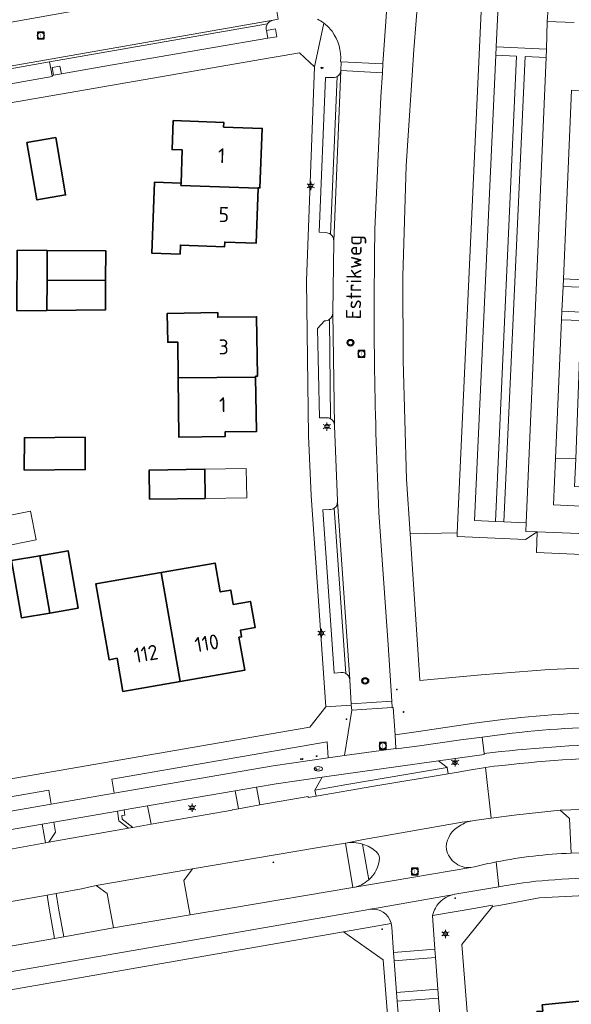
# Model space of a CAD drawing. Header units: metres. Extents: x 140853 to 145288, y 474558 to 480269.
# Tile 245 of 256: x 143539 to 143605, y 478738 to 478857. Entities that reach past the tile are written whole.
import ezdxf
from ezdxf.enums import TextEntityAlignment as Align

# ---------------------------------------------------------------- set-up
doc = ezdxf.new("R2010")
doc.units = ezdxf.units.M
doc.header["$MEASUREMENT"] = 0
for name, color, linetype, lineweight in [('B-WE-GR-BEPLANTING_CULTUUR_BODEMBEDEKKER-G', 90, 'Continuous', 18), ('B-WE-GR-BEPLANTING_CULTUUR_BOSPLANTSOEN-G', 90, 'GR-PLANTSOEN', 18), ('B-WE-GR-BEPLANTING_CULTUUR_HEESTERS-G', 90, 'Continuous', 18), ('B-WE-GR-BEPLANTING_CULTUUR_VASTE PLANTENVAK-G', 90, 'Continuous', 18), ('B-WE-GR-GRAS_KRUIDENRIJK-G', 80, 'Continuous', 18), ('B-WE-GR-GROENVOORZIENING-G', 80, 'Continuous', 18), ('B-WE-IE-TERREINAFSCHEIDING_KUNSTMATIG_HEKWERK-G', 20, 'IE-TERREINAFSCHEIDING-KUNSTMATIG', 18), ('B-WE-KL-ET_LS_OV_LICHTMAST-S', 190, 'Continuous', 18), ('B-WE-KL-WATER_BRANDLEIDING_PUT-S', 150, 'Continuous', 18), ('B-WE-KL-WATER_PUT-S', 170, 'Continuous', 18), ('B-WE-OG-BEBOUWING-G', 7, 'Continuous', 35), ('B-WE-OG-BEBOUWING_BIJGEBOUW-G', 7, 'Continuous', 18), ('B-WE-OG-BEBOUWING_HUISNUMMER-T18', 10, 'Continuous', 18), ('B-WE-OG-BEBOUWING_LUIFEL-G', 7, 'Continuous', 18), ('B-WE-OG-BEBOUWING_STRAATNAAM-T18', 10, 'Continuous', 18), ('B-WE-OG-TERREIN_ERF-G', 7, 'Continuous', 18), ('B-WE-RI-DRAINAGE_PUT-S', 90, 'Continuous', 18), ('B-WE-RI-GWA_RIOOLPUT-S', 30, 'Continuous', 18), ('B-WE-VH-GOOT-G', 170, 'Continuous', 18), ('B-WE-VH-VERHARDING_ASFALT-G', 252, 'Continuous', 18), ('B-WE-VH-VERHARDING_BEDRIJFSVLOERPLAAT-G', 252, 'Continuous', 18), ('B-WE-VH-VERHARDING_BETONSTRAATSTEEN-G', 252, 'Continuous', 18), ('B-WE-VH-VERHARDING_GESLOTEN-G', 7, 'Continuous', 18), ('B-WE-VH-VERHARDING_GRASBETONSTEEN-G', 70, 'Continuous', 18), ('B-WE-VH-VERHARDING_TEGEL-G', 252, 'Continuous', 18), ('X-XX-XX-ALGEMEEN-S', 7, 'Continuous', 18)]:
    doc.layers.add(name, color=color, linetype=linetype, lineweight=lineweight)
doc.styles.add('NLCS-ISO', font='txt')
doc.linetypes.add('GR-PLANTSOEN', pattern='A,0,[179,NLCS.shx,S=2,R=0,X=0,Y=0],-4', length=4)
doc.linetypes.add('IE-TERREINAFSCHEIDING-KUNSTMATIG', pattern='A,4,[82,NLCS.shx,S=0.75,R=90,X=0,Y=0],4,-2', length=10)

# ---------------------------------------------------------------- blocks, each defined once
blk = doc.blocks.new('SIE-WEG_AFVALBAK_TYPE_01')
for radius in [0.25, 0.156]:
    blk.add_circle((0, 0), radius)
blk = doc.blocks.new('B-SIE-WEG_LICHTMAST-SO')
at = {"ltscale": 0.1}
for p, q in [((-1.1, 0.63), (-2.19, 1.27)), ((0, 1.27), (0, 2.53)), ((1.1, 0.63), (2.19, 1.27)), ((-1.1, -0.63), (-2.19, -1.27)), ((0, -1.27), (0, -2.53)), ((1.1, -0.63), (2.19, -1.27))]:
    blk.add_line(p, q, dxfattribs=at)
at = {"flags": 128}
for points in [[(-1.16, 0.5), (1.16, 0.5)], [(-1.16, -0.5), (1.16, -0.5)]]:
    blk.add_lwpolyline(points, dxfattribs=at)
at = {"ltscale": 0.1}
blk.add_circle((0, 0), 1.27, dxfattribs=at)
at = {"style": 'NLCS-ISO'}
blk.add_attdef('TYPE', text='', height=1.8, dxfattribs=at).set_placement((0, 2.53), align=Align.BOTTOM_CENTER)
blk = doc.blocks.new('SRI-DRAIN_PUT-SO')
at = {"lineweight": -3}
for radius in [2, 1.5]:
    blk.add_circle((0, 0), radius, dxfattribs=at)
blk = doc.blocks.new('SRI-PUT_INSPECTIE-SO')
at = {"lineweight": -3, "flags": 128}
blk.add_lwpolyline([(-2, -2), (2, -2), (2, 2), (-2, 2)], close=True, dxfattribs=at)
at = {"lineweight": -3, "ltscale": 1.5}
blk.add_circle((0, 0), 2, dxfattribs=at)
at = {"ltscale": 0.1, "style": 'NLCS-ISO'}
blk.add_text('I', height=2.5, dxfattribs=at).set_placement((0, -0.01), align=Align.MIDDLE_CENTER)
blk = doc.blocks.new('SIE-WEG_STRAATPOT_BRANDKRAAN-SO')
blk.add_ellipse((0, 0), major_axis=(-0.729, 0), ratio=0.685994)
at = {"style": 'NLCS-ISO'}
blk.add_text('BR', height=0.4, dxfattribs=at).set_placement((-0.3, -0.15))
blk = doc.blocks.new('SKL-WATERLEIDINGPUT-SO')
at = {"color": 0, "linetype": 'ByBlock', "lineweight": 18}
blk.add_ellipse((0, 0), major_axis=(2.5, 0), ratio=0.54, dxfattribs=at)
at = {"color": 0, "linetype": 'ByBlock', "lineweight": 18, "style": 'NLCS-ISO'}
blk.add_text('wl', height=1.8, dxfattribs=at).set_placement((0, 0), align=Align.MIDDLE_CENTER)

msp = doc.modelspace()

# ---------------------------------------------------------------- linework, layer by layer
at = {"layer": 'B-WE-GR-BEPLANTING_CULTUUR_BODEMBEDEKKER-G', "ltscale": 0.2, "flags": 128}
for points in [[(143575.622, 478768.064), (143575.508, 478769.998), (143549.656, 478765.507), (143549.93, 478763.824), (143569.015, 478767.12), (143575.622, 478768.064)], [(143542.348, 478762.491), (143542.06, 478764.172), (143521.272, 478760.558), (143521.566, 478758.906), (143542.348, 478762.491)]]:
    msp.add_lwpolyline(points, close=True, dxfattribs=at)
at = {"layer": 'B-WE-GR-BEPLANTING_CULTUUR_BOSPLANTSOEN-G', "ltscale": 0.2, "flags": 128}
for points in [[(143591.131, 478795.119), (143596.68, 478916.237), (143598.682, 478916.336), (143601.759, 478916.487), (143601.828, 478917.027), (143587.446, 478916.361), (143588.222, 478892.476), (143587.745, 478881.024), (143587.322, 478870.861), (143585.929, 478853.17), (143584.982, 478839.241), (143584.595, 478825.958), (143584.63, 478815.845), (143585.024, 478801.554), (143585.459, 478794.989), (143591.131, 478795.119)], [(143591.131, 478795.119), (143585.459, 478794.989), (143586.583, 478778.039), (143586.629, 478777.347), (143594.01, 478778.024), (143602.153, 478778.679), (143612.838, 478779.125), (143625.586, 478778.613), (143637.864, 478776.744), (143646.952, 478774.883), (143665.358, 478771.231), (143665.39, 478771.367), (143667.391, 478770.849), (143667.407, 478770.949), (143668.243, 478773.675), (143667.203, 478775.224), (143666.544, 478775.383), (143666.706, 478776.397), (143660.137, 478777.671), (143659.924, 478776.572), (143646.667, 478779.141), (143647.814, 478785.01), (143656.205, 478783.369), (143656.704, 478785.921), (143658.444, 478785.601), (143658.544, 478786.249), (143626.272, 478791.643), (143600.632, 478792.762), (143600.724, 478795.216), (143599.307, 478794.301), (143591.111, 478794.675), (143591.131, 478795.119)]]:
    msp.add_lwpolyline(points, close=True, dxfattribs=at)
at = {"layer": 'B-WE-GR-BEPLANTING_CULTUUR_HEESTERS-G', "ltscale": 0.2, "flags": 128}
msp.add_lwpolyline([(143612.838, 478779.125), (143602.153, 478778.679), (143594.01, 478778.024), (143586.629, 478777.347), (143586.583, 478778.039), (143585.459, 478794.989), (143585.024, 478801.554), (143584.63, 478815.845), (143584.595, 478825.958), (143584.982, 478839.241), (143585.929, 478853.17), (143587.322, 478870.861), (143587.745, 478881.024), (143588.222, 478892.476), (143587.446, 478916.361), (143601.828, 478917.027), (143601.586, 478922.733), (143659.155, 478925.431)], dxfattribs=at)
msp.add_lwpolyline([(143583.325, 478867.356), (143582.197, 478851.482), (143582.144, 478850.406), (143581.956, 478847.541), (143581.244, 478831.591), (143581.244, 478831.591, 0.0167733), (143581.725, 478797.548), (143581.725, 478797.548), (143582.818, 478781.643), (143583.255, 478774.86), (143583.312, 478774.116), (143583.417, 478774.119), (143583.675, 478770.833), (143586.46, 478771.224), (143593.157, 478772.215), (143593.157, 478772.215, -0.0582345), (143623.105, 478773.035)], format="xyb", dxfattribs=at)
msp.add_lwpolyline([(143602.928, 478804.098), (143602.683, 478798.469), (143606.044, 478798.321), (143606.171, 478800.64), (143605.223, 478800.676), (143605.35, 478804.012), (143602.928, 478804.098)], close=True, dxfattribs=at)
at = {"layer": 'B-WE-GR-BEPLANTING_CULTUUR_VASTE PLANTENVAK-G', "ltscale": 0.2, "flags": 128}
for points in [[(143596.738, 478796.42), (143599.396, 478796.299), (143601.791, 478852.275), (143599.297, 478852.389), (143596.738, 478796.42)], [(143603.866, 478825.664), (143606.338, 478825.536), (143607.306, 478848.15), (143604.852, 478848.339), (143603.866, 478825.664)], [(143603.651, 478820.733), (143602.928, 478804.098), (143605.35, 478804.012), (143605.985, 478820.624), (143603.651, 478820.733)], [(143658.544, 478786.249), (143658.941, 478788.812), (143626.836, 478794.197), (143600.724, 478795.216), (143600.632, 478792.762), (143626.272, 478791.643), (143658.544, 478786.249)]]:
    msp.add_lwpolyline(points, close=True, dxfattribs=at)
at = {"layer": 'B-WE-GR-GRAS_KRUIDENRIJK-G', "ltscale": 0.2, "flags": 128}
for points in [[(143595.76, 478852.55), (143593.2, 478796.582), (143595.698, 478796.468), (143598.257, 478852.436), (143595.76, 478852.55)], [(143577.699, 478757.809), (143574.482, 478757.287), (143559.345, 478754.724), (143558.279, 478753.306), (143558.888, 478750), (143559.039, 478749.178), (143563.912, 478750), (143578.598, 478752.477), (143577.699, 478757.809)], [(143543.257, 478750), (143543.873, 478746.539), (143549.829, 478747.632), (143549.404, 478750), (143549.086, 478751.77), (143547.76, 478752.703), (143546.02, 478752.317), (143542.946, 478751.748), (143543.257, 478750)], [(143542.136, 478750), (143541.868, 478751.539), (143533.019, 478750), (143528.891, 478749.282), (143527.96, 478748.034), (143528.691, 478743.894), (143542.771, 478746.355), (143542.136, 478750)]]:
    msp.add_lwpolyline(points, close=True, dxfattribs=at)
for points in [[(143638.993, 478765.585), (143653.103, 478762.697), (143664.08, 478760.525), (143665.587, 478762.085), (143648.753, 478765.332), (143637.231, 478767.477), (143637.231, 478767.477, 0.0236315), (143610.655, 478769.747), (143610.655, 478769.747, 0.0244115), (143594.353, 478768.575), (143594.353, 478768.575), (143594.366, 478768.484), (143588.854, 478767.688), (143589.909, 478766.893), (143590.03, 478766.15), (143591.011, 478766.285), (143592.567, 478766.565), (143594.536, 478766.921), (143594.536, 478766.921, -0.0224205), (143610.994, 478768.172), (143610.994, 478768.172, -0.0427528), (143638.993, 478765.585)], [(143592.767, 478754.895), (143593.182, 478754.966), (143593.182, 478754.966, -0.0123183), (143595.794, 478755.552), (143595.794, 478755.552, -0.0407148), (143604.785, 478756.594), (143604.785, 478756.594), (143604.624, 478760.778), (143603.483, 478761.767), (143598.298, 478761.197), (143595.213, 478760.799), (143593.153, 478760.533), (143592.964, 478760.505), (143592.964, 478760.505, 0.1046222), (143591.434, 478759.895), (143591.434, 478759.895, 0.250321), (143589.782, 478757.377), (143589.782, 478757.377, 0.4154024), (143592.767, 478754.895)], [(143581.386, 478756.783, 0.104778), (143579.764, 478757.681), (143579.764, 478757.681), (143580.489, 478753.388), (143580.489, 478753.388, 0.1968706), (143581.776, 478756.003), (143581.776, 478756.003, 0.2030771), (143581.386, 478756.783)]]:
    msp.add_lwpolyline(points, format="xyb", close=True, dxfattribs=at)
at = {"layer": 'B-WE-GR-GROENVOORZIENING-G', "ltscale": 0.2, "flags": 128}
for points in [[(143568.386, 478854.595), (143569.477, 478854.756), (143569.281, 478855.705), (143568.223, 478855.506), (143568.386, 478854.595)], [(143601.791, 478852.275), (143601.834, 478853.274), (143595.805, 478853.549), (143595.76, 478852.55), (143598.257, 478852.436), (143595.698, 478796.468), (143596.738, 478796.42), (143599.297, 478852.389), (143601.791, 478852.275)], [(143542.656, 478850.118), (143543.589, 478850.277), (143543.42, 478851.224), (143542.491, 478851.057), (143542.656, 478850.118)], [(143607.306, 478848.15), (143606.338, 478825.536), (143603.866, 478825.664), (143603.826, 478824.744), (143609.82, 478824.484), (143609.858, 478825.355), (143607.356, 478825.484), (143608.177, 478842.454), (143608.407, 478847.211), (143613.486, 478844.997), (143627.509, 478838.884), (143626.638, 478836.742), (143627.829, 478836.272), (143629.982, 478841.872), (143628.897, 478842.301), (143627.985, 478840.057), (143607.793, 478848.591), (143607.333, 478848.786), (143607.306, 478848.15)], [(143606.171, 478800.64), (143625.293, 478799.909), (143624.877, 478797.493), (143625.915, 478797.447), (143626.921, 478803.408), (143625.904, 478803.453), (143625.473, 478800.951), (143608.791, 478801.62), (143606.249, 478801.722), (143606.503, 478806.974), (143607.161, 478820.569), (143609.645, 478820.453), (143609.69, 478821.487), (143607.558, 478821.565), (143603.696, 478821.747), (143603.651, 478820.733), (143605.985, 478820.624), (143605.35, 478804.012), (143605.223, 478800.676), (143606.171, 478800.64)], [(143564.844, 478761.948), (143567.415, 478762.396), (143567.018, 478764.528), (143564.438, 478764.084), (143564.844, 478761.948)], [(143552.147, 478759.706), (143554.362, 478760.091), (143553.945, 478762.281), (143551.108, 478761.794), (143551.203, 478761.168), (143550.834, 478761.137), (143550.881, 478760.671), (143552.147, 478759.706)], [(143541.684, 478757.84), (143541.269, 478760.07), (143536.419, 478759.238), (143536.839, 478756.974), (143541.684, 478757.84)]]:
    msp.add_lwpolyline(points, close=True, dxfattribs=at)
at = {"layer": 'B-WE-IE-TERREINAFSCHEIDING_KUNSTMATIG_HEKWERK-G', "ltscale": 0.2, "flags": 128}
for points in [[(143587.745, 478881.024), (143587.322, 478870.861), (143585.929, 478853.17), (143584.982, 478839.241), (143584.595, 478825.958), (143584.63, 478815.845), (143585.024, 478801.554), (143585.459, 478794.989)], [(143585.459, 478794.989), (143586.583, 478778.039)], [(143586.629, 478777.347), (143594.01, 478778.024), (143602.153, 478778.679), (143612.838, 478779.125), (143625.586, 478778.613), (143637.864, 478776.744), (143646.952, 478774.883), (143665.358, 478771.231), (143665.39, 478771.367), (143667.391, 478770.849)], [(143586.583, 478778.039), (143586.629, 478777.347)]]:
    msp.add_lwpolyline(points, dxfattribs=at)
at = {"layer": 'B-WE-OG-BEBOUWING-G', "ltscale": 0.2, "flags": 128}
for points in [[(143567.222, 478836.542), (143567.224, 478836.59), (143567.434, 478836.582), (143567.699, 478843.728), (143563.063, 478843.9), (143563.083, 478844.449), (143557.017, 478844.674), (143556.888, 478841.197), (143558.107, 478841.151), (143557.955, 478837.14), (143557.945, 478836.886), (143567.222, 478836.542)], [(143542.901, 478842.64), (143539.443, 478842.039), (143540.642, 478835.142), (143544.1, 478835.744), (143542.901, 478842.64)], [(143567.222, 478836.542), (143557.945, 478836.886), (143557.955, 478837.14), (143554.767, 478837.261), (143554.444, 478828.747), (143557.841, 478828.618), (143557.883, 478829.713), (143563.189, 478829.516), (143563.21, 478830.066), (143566.977, 478829.926), (143567.222, 478836.542)], [(143541.831, 478821.844), (143541.864, 478825.507), (143541.895, 478829.052), (143538.284, 478829.077), (143538.255, 478821.809), (143541.831, 478821.844)], [(143541.895, 478829.052), (143541.864, 478825.507), (143548.904, 478825.458), (143548.929, 478829.004), (143541.895, 478829.052)], [(143541.864, 478825.507), (143541.831, 478821.844), (143548.88, 478821.913), (143548.904, 478825.458), (143541.864, 478825.507)], [(143566.913, 478813.838), (143566.912, 478813.942), (143567.122, 478813.945), (143567.022, 478821.1), (143562.372, 478821.035), (143562.364, 478821.585), (143556.305, 478821.5), (143556.353, 478818.031), (143557.563, 478818.047), (143557.616, 478813.738), (143566.913, 478813.838)], [(143566.913, 478813.838), (143557.616, 478813.738), (143557.703, 478806.612), (143563.243, 478806.69), (143563.235, 478807.24), (143567.004, 478807.292), (143566.913, 478813.838)], [(143546.423, 478806.605), (143539.144, 478806.54), (143539.124, 478802.653), (143546.458, 478802.718), (143546.423, 478806.605)], [(143560.795, 478802.76), (143554.136, 478802.666), (143554.184, 478799.167), (143560.844, 478799.259), (143560.795, 478802.76)], [(143540.987, 478792.367), (143542.197, 478785.473), (143545.596, 478786.063), (143544.386, 478792.957), (143540.987, 478792.367)], [(143542.197, 478785.473), (143540.987, 478792.367), (143537.588, 478791.777), (143538.798, 478784.882), (143542.197, 478785.473)], [(143557.869, 478777.242), (143565.602, 478778.584), (143564.91, 478782.569), (143565.225, 478782.624), (143565.088, 478783.412), (143566.842, 478783.717), (143566.295, 478786.87), (143564.226, 478786.51), (143563.926, 478788.235), (143562.655, 478788.014), (143562.048, 478791.483), (143555.586, 478790.351), (143557.869, 478777.242)], [(143557.869, 478777.242), (143555.586, 478790.351), (143547.716, 478788.973), (143549.311, 478779.862), (143550.277, 478780.029), (143550.975, 478776.045), (143557.869, 478777.242)], [(143601.319, 478738.38), (143601.395, 478737.623), (143600.698, 478737.554), (143601.009, 478734.43), (143601.705, 478734.499), (143602.068, 478730.897), (143608.257, 478731.513), (143608.405, 478730.03), (143612.295, 478730.417), (143611.404, 478739.383), (143601.319, 478738.38)]]:
    msp.add_lwpolyline(points, close=True, dxfattribs=at)
at = {"layer": 'B-WE-OG-BEBOUWING_BIJGEBOUW-G', "ltscale": 0.2, "flags": 128}
msp.add_lwpolyline([(143539.886, 478797.712), (143535.474, 478796.854), (143536.173, 478793.404), (143540.558, 478794.256), (143539.886, 478797.712)], close=True, dxfattribs=at)
at = {"layer": 'B-WE-OG-BEBOUWING_LUIFEL-G', "ltscale": 0.2, "flags": 128}
msp.add_lwpolyline([(143560.795, 478802.76), (143560.844, 478799.259), (143565.843, 478799.328), (143565.795, 478802.829), (143560.795, 478802.76)], close=True, dxfattribs=at)
at = {"layer": 'B-WE-OG-TERREIN_ERF-G', "ltscale": 0.2, "flags": 128}
for points in [[(143436.605, 478750), (143439.146, 478748.431), (143448.04, 478750), (143485.654, 478756.637), (143500, 478759.04), (143572.013, 478771.521), (143573.421, 478771.765), (143575.329, 478774.195), (143573.566, 478799.588), (143573.251, 478806.772), (143573.004, 478825.404), (143574.002, 478851.153), (143572.176, 478852.808), (143570.093, 478852.474), (143568.656, 478852.225), (143500, 478840.327), (143416.064, 478825.756), (143414.669, 478823.529), (143420.877, 478802.718), (143424.92, 478789.168), (143432.264, 478764.551), (143433.624, 478759.993), (143436.433, 478750.577), (143436.605, 478750)], [(143557.955, 478837.14), (143558.107, 478841.151), (143556.888, 478841.197), (143557.017, 478844.674), (143563.083, 478844.449), (143563.063, 478843.9), (143567.699, 478843.728), (143567.434, 478836.582), (143567.224, 478836.59), (143567.222, 478836.542), (143566.977, 478829.926), (143563.21, 478830.066), (143563.189, 478829.516), (143557.883, 478829.713), (143557.841, 478828.618), (143554.444, 478828.747), (143554.767, 478837.261), (143557.955, 478837.14)], [(143542.901, 478842.64), (143544.1, 478835.744), (143540.642, 478835.142), (143539.443, 478842.039), (143542.901, 478842.64)], [(143541.895, 478829.052), (143548.929, 478829.004), (143548.904, 478825.458), (143548.88, 478821.913), (143541.831, 478821.844), (143538.255, 478821.809), (143538.284, 478829.077), (143541.895, 478829.052)], [(143557.616, 478813.738), (143557.563, 478818.047), (143556.353, 478818.031), (143556.305, 478821.5), (143562.364, 478821.585), (143562.372, 478821.035), (143567.022, 478821.1), (143567.122, 478813.945), (143566.912, 478813.942), (143566.913, 478813.838), (143567.004, 478807.292), (143563.235, 478807.24), (143563.243, 478806.69), (143557.703, 478806.612), (143557.616, 478813.738)], [(143546.423, 478806.605), (143546.458, 478802.718), (143539.124, 478802.653), (143539.144, 478806.54), (143546.423, 478806.605)], [(143560.844, 478799.259), (143554.184, 478799.167), (143554.136, 478802.666), (143560.795, 478802.76), (143560.844, 478799.259)], [(143540.987, 478792.367), (143544.386, 478792.957), (143545.596, 478786.063), (143542.197, 478785.473), (143538.798, 478784.882), (143537.588, 478791.777), (143540.987, 478792.367)], [(143555.586, 478790.351), (143562.048, 478791.483), (143562.655, 478788.014), (143563.926, 478788.235), (143564.226, 478786.51), (143566.295, 478786.87), (143566.842, 478783.717), (143565.088, 478783.412), (143565.225, 478782.624), (143564.91, 478782.569), (143565.602, 478778.584), (143557.869, 478777.242), (143550.975, 478776.045), (143550.277, 478780.029), (143549.311, 478779.862), (143547.716, 478788.973), (143555.586, 478790.351)], [(143582.488, 478655.669), (143583.221, 478674.652), (143583.779, 478687.875), (143583.98, 478695.876), (143584.094, 478708.054), (143583.818, 478714.29), (143583.444, 478728.506), (143582.246, 478743.762), (143577.478, 478747.14), (143500, 478733.649), (143448.33, 478724.644), (143445.634, 478720.172), (143450.632, 478705.895), (143456.835, 478688.69), (143466.116, 478663.216), (143473.76, 478642.309), (143478.877, 478639.152), (143500, 478641.693), (143540.99, 478646.623), (143540.974, 478646.752), (143558.459, 478648.919), (143578.55, 478651.336), (143582.488, 478655.669)], [(143601.319, 478738.38), (143611.404, 478739.383), (143612.295, 478730.417), (143608.405, 478730.03), (143608.257, 478731.513), (143602.068, 478730.897), (143601.705, 478734.499), (143601.009, 478734.43), (143600.698, 478737.554), (143601.395, 478737.623), (143601.319, 478738.38)]]:
    msp.add_lwpolyline(points, close=True, dxfattribs=at)
msp.add_lwpolyline([(143662.558, 478716.564), (143663.299, 478741.624), (143660.878, 478744.605), (143648.985, 478746.837), (143632.324, 478750), (143629.343, 478750.566), (143625.202, 478751.083), (143615.801, 478751.745), (143609.638, 478751.669), (143600.963, 478751.217), (143596.368, 478750.363), (143595.349, 478750.174), (143595.209, 478750), (143591.67, 478745.618), (143593.902, 478717.206)], dxfattribs=at)
at = {"layer": 'B-WE-VH-GOOT-G', "ltscale": 0.2, "flags": 128}
for points in [[(143509.388, 478846.357), (143534.183, 478850.674), (143569.01, 478856.741)], [(143576.306, 478830.178), (143577.162, 478850.713)], [(143576.401, 478808.032), (143576.177, 478821.541)], [(143578.211, 478777.499), (143576.749, 478798.849)]]:
    msp.add_lwpolyline(points, dxfattribs=at)
at = {"layer": 'B-WE-VH-VERHARDING_ASFALT-G', "ltscale": 0.2, "flags": 128}
for points in [[(143605.166, 478856.457), (143601.935, 478856.595), (143601.834, 478853.274), (143601.791, 478852.275), (143599.396, 478796.299), (143599.352, 478795.27), (143600.724, 478795.216), (143626.836, 478794.197)], [(143606.044, 478798.321), (143602.683, 478798.469), (143602.928, 478804.098), (143603.651, 478820.733), (143603.696, 478821.747), (143603.826, 478824.744), (143603.866, 478825.664), (143604.852, 478848.339)], [(143536.419, 478759.238), (143541.269, 478760.07), (143542.698, 478760.315), (143550.307, 478761.656), (143551.108, 478761.794), (143553.945, 478762.281), (143564.438, 478764.084), (143567.018, 478764.528), (143569.375, 478764.933), (143574.892, 478765.728), (143588.854, 478767.688), (143594.366, 478768.484), (143594.353, 478768.575), (143594.353, 478768.575), (143594.134, 478770.561), (143591.535, 478770.218), (143586.591, 478769.508), (143583.789, 478769.128), (143583.766, 478769.205), (143577.591, 478768.34), (143575.622, 478768.064), (143569.015, 478767.12), (143549.93, 478763.824), (143542.348, 478762.491), (143521.566, 478758.906)], [(143533.019, 478750), (143541.868, 478751.539), (143542.946, 478751.748), (143546.02, 478752.317), (143547.76, 478752.703), (143559.345, 478754.724), (143574.482, 478757.287), (143577.699, 478757.809), (143579.856, 478758.241), (143591.701, 478760.319), (143592.964, 478760.505), (143593.153, 478760.533), (143595.213, 478760.799), (143594.536, 478766.921), (143592.567, 478766.565), (143591.011, 478766.285), (143590.03, 478766.15), (143581.1, 478764.661), (143574.198, 478763.453), (143573.224, 478763.293), (143573.206, 478763.407), (143567.415, 478762.396), (143564.844, 478761.948), (143564.108, 478761.819), (143564.111, 478761.787), (143554.362, 478760.091), (143552.147, 478759.706), (143551.651, 478759.62), (143542.091, 478757.913), (143541.684, 478757.84), (143536.839, 478756.974)]]:
    msp.add_lwpolyline(points, dxfattribs=at)
msp.add_lwpolyline([(143665.587, 478762.085), (143672.483, 478760.72), (143690.84, 478757.282), (143714.178, 478752.802), (143714.881, 478754.769), (143671.642, 478762.961), (143666.392, 478763.987), (143640.848, 478768.848), (143640.848, 478768.848, 0.016017), (143630.99, 478770.388), (143630.99, 478770.388), (143623.051, 478771.299), (143623.051, 478771.299, 0.058996), (143594.134, 478770.561), (143594.134, 478770.561), (143594.353, 478768.575), (143594.353, 478768.575, -0.0244115), (143610.655, 478769.747), (143610.655, 478769.747, -0.0236315), (143637.231, 478767.477), (143637.231, 478767.477), (143648.753, 478765.332), (143665.587, 478762.085)], format="xyb", close=True, dxfattribs=at)
for points in [[(143610.994, 478768.172, 0.0224205), (143594.536, 478766.921), (143594.536, 478766.921), (143595.213, 478760.799), (143598.298, 478761.197), (143603.483, 478761.767), (143609.949, 478761.962)], [(143609.193, 478756.766), (143604.785, 478756.594), (143604.785, 478756.594, 0.0407148), (143595.794, 478755.552), (143595.794, 478755.552), (143596.123, 478752.574), (143596.764, 478752.685), (143596.764, 478752.685, -0.0270495), (143602.861, 478753.412), (143602.861, 478753.412, -0.0090944), (143609.46, 478753.708)], [(143500, 478735.838), (143559.813, 478746.228), (143580.522, 478749.843), (143580.621, 478749.86), (143581.416, 478750), (143590.756, 478751.641), (143590.852, 478751.658), (143596.123, 478752.574), (143595.794, 478755.552), (143595.794, 478755.552, 0.0123183), (143593.182, 478754.966), (143593.182, 478754.966), (143592.767, 478754.895), (143578.598, 478752.477), (143563.912, 478750), (143559.039, 478749.178), (143549.829, 478747.632), (143543.873, 478746.539), (143542.771, 478746.355), (143528.691, 478743.894)]]:
    msp.add_lwpolyline(points, format="xyb", dxfattribs=at)
at = {"layer": 'B-WE-VH-VERHARDING_BEDRIJFSVLOERPLAAT-G', "ltscale": 0.2, "flags": 128}
for points in [[(143583.312, 478774.116), (143583.255, 478774.86), (143578.389, 478774.538), (143578.403, 478774.38), (143578.455, 478773.802), (143583.312, 478774.116)], [(143589.909, 478766.893), (143577.864, 478764.862), (143576.068, 478764.541), (143574.042, 478764.194), (143574.198, 478763.453), (143581.1, 478764.661), (143590.03, 478766.15), (143589.909, 478766.893)]]:
    msp.add_lwpolyline(points, close=True, dxfattribs=at)
at = {"layer": 'B-WE-VH-VERHARDING_BETONSTRAATSTEEN-G', "ltscale": 0.2, "flags": 128}
for points in [[(143574.331, 478856.863, -0.0446008), (143575.085, 478856.401), (143575.085, 478856.401, -0.0720703), (143576.089, 478855.407), (143576.089, 478855.407, -0.1813118), (143577.108, 478851.772), (143577.108, 478851.772), (143577.198, 478851.745), (143582.197, 478851.482), (143583.325, 478867.356)], [(143500, 478840.327), (143568.656, 478852.225), (143570.093, 478852.474), (143572.176, 478852.808), (143574.002, 478851.153), (143575.085, 478856.401), (143575.085, 478856.401, 0.0446008), (143574.331, 478856.863)], [(143569.631, 478856.869), (143569.01, 478856.741), (143569.01, 478856.741, 0.1785426), (143568.329, 478856.295), (143568.329, 478856.295, 0.1838021), (143568.185, 478855.598), (143568.185, 478855.598), (143568.223, 478855.506), (143569.281, 478855.705), (143569.477, 478854.756), (143568.386, 478854.595), (143548.822, 478851.201), (143543.589, 478850.277), (143542.656, 478850.118), (143542.46, 478850.058), (143542.47, 478849.958), (143534.527, 478848.568)]]:
    msp.add_lwpolyline(points, format="xyb", dxfattribs=at)
for points in [[(143569.01, 478856.741), (143569.631, 478856.869), (143568.782, 478861.951), (143557.056, 478859.939), (143557.022, 478860.028), (143548.167, 478858.499), (143548.18, 478858.382), (143534.362, 478855.964), (143534.348, 478856.079), (143525.484, 478854.531), (143525.502, 478854.424), (143508.49, 478851.562), (143509.445, 478846.028), (143511.573, 478846.392), (143519.495, 478847.792), (143534.219, 478850.352), (143542.16, 478851.735), (143568.329, 478856.295), (143568.329, 478856.295, -0.1785426), (143569.01, 478856.741)], [(143543.589, 478850.277), (143548.822, 478851.201), (143568.386, 478854.595), (143568.223, 478855.506), (143568.185, 478855.598), (143568.185, 478855.598, -0.1838021), (143568.329, 478856.295), (143568.329, 478856.295), (143542.16, 478851.735), (143542.46, 478850.058), (143542.656, 478850.118), (143542.491, 478851.057), (143543.42, 478851.224), (143543.589, 478850.277)], [(143576.402, 478807.994), (143576.401, 478808.032), (143576.401, 478808.032, 0.2621521), (143575.911, 478808.832), (143575.911, 478808.832, 0.1438708), (143575.391, 478808.949), (143575.391, 478808.949), (143574.568, 478808.951), (143574.339, 478819.681), (143575.181, 478820.606), (143575.181, 478820.606, 0.1720807), (143575.786, 478820.784), (143575.786, 478820.784, 0.2367529), (143576.177, 478821.541), (143576.177, 478821.541), (143576.176, 478821.594), (143576.305, 478830.156), (143576.306, 478830.178), (143576.306, 478830.178, 0.2448317), (143575.901, 478831.015), (143575.901, 478831.015, 0.1509754), (143575.346, 478831.211), (143575.346, 478831.211), (143574.555, 478831.266), (143575.289, 478849.874), (143576.065, 478849.854), (143576.065, 478849.854, 0.1737625), (143576.692, 478849.965), (143576.692, 478849.965, 0.2493429), (143577.162, 478850.713), (143577.162, 478850.713), (143577.198, 478851.745), (143577.108, 478851.772), (143577.108, 478851.772, 0.1813118), (143576.089, 478855.407), (143576.089, 478855.407, 0.0720703), (143575.085, 478856.401), (143575.085, 478856.401), (143574.002, 478851.153), (143573.004, 478825.404), (143573.251, 478806.772), (143573.566, 478799.588), (143575.329, 478774.195), (143578.403, 478774.38), (143578.389, 478774.538), (143578.219, 478777.388), (143578.211, 478777.499), (143578.211, 478777.499, 0.2415374), (143577.731, 478778.203), (143577.731, 478778.203, 0.1679729), (143577.129, 478778.306), (143577.129, 478778.306), (143576.334, 478778.245), (143575.002, 478797.868), (143575.791, 478797.923), (143575.791, 478797.923, 0.165696), (143576.358, 478798.087), (143576.358, 478798.087, 0.2475092), (143576.749, 478798.849), (143576.749, 478798.849), (143576.742, 478798.95), (143576.402, 478807.994)], [(143576.065, 478849.854), (143575.289, 478849.874), (143574.555, 478831.266), (143575.346, 478831.211), (143575.346, 478831.211, -0.1509754), (143575.901, 478831.015), (143575.901, 478831.015), (143576.692, 478849.965), (143576.692, 478849.965, -0.1737625), (143576.065, 478849.854)], [(143576.401, 478808.032), (143576.402, 478807.994), (143576.742, 478798.95), (143576.749, 478798.849), (143576.749, 478798.849, -0.2475092), (143576.358, 478798.087), (143576.358, 478798.087), (143577.731, 478778.203), (143577.731, 478778.203, -0.2415374), (143578.211, 478777.499), (143578.211, 478777.499), (143578.219, 478777.388), (143578.389, 478774.538), (143583.255, 478774.86), (143582.818, 478781.643), (143581.725, 478797.548), (143581.725, 478797.548, -0.0167733), (143581.244, 478831.591), (143581.244, 478831.591), (143581.956, 478847.541), (143582.144, 478850.406), (143577.162, 478850.713), (143577.162, 478850.713, -0.2493429), (143576.692, 478849.965), (143576.692, 478849.965), (143575.901, 478831.015), (143575.901, 478831.015, -0.2448317), (143576.306, 478830.178), (143576.306, 478830.178), (143576.305, 478830.156), (143576.176, 478821.594), (143576.177, 478821.541), (143576.177, 478821.541, -0.2367529), (143575.786, 478820.784), (143575.786, 478820.784), (143575.911, 478808.832), (143575.911, 478808.832, -0.2621521), (143576.401, 478808.032)], [(143575.786, 478820.784, -0.1720807), (143575.181, 478820.606), (143575.181, 478820.606), (143574.339, 478819.681), (143574.568, 478808.951), (143575.391, 478808.949), (143575.391, 478808.949, -0.1438708), (143575.911, 478808.832), (143575.911, 478808.832), (143575.786, 478820.784)], [(143577.129, 478778.306, -0.1679729), (143577.731, 478778.203), (143577.731, 478778.203), (143576.358, 478798.087), (143576.358, 478798.087, -0.165696), (143575.791, 478797.923), (143575.791, 478797.923), (143575.002, 478797.868), (143576.334, 478778.245), (143577.129, 478778.306)], [(143591.434, 478759.895, -0.1046222), (143592.964, 478760.505), (143592.964, 478760.505), (143591.701, 478760.319), (143579.856, 478758.241), (143577.699, 478757.809), (143577.699, 478757.809, -0.1171913), (143579.764, 478757.681), (143579.764, 478757.681, -0.104778), (143581.386, 478756.783), (143581.386, 478756.783, -0.2030771), (143581.776, 478756.003), (143581.776, 478756.003, -0.1968706), (143580.489, 478753.388), (143580.489, 478753.388, -0.1391415), (143578.598, 478752.477), (143578.598, 478752.477), (143592.767, 478754.895), (143592.767, 478754.895, -0.4154024), (143589.782, 478757.377), (143589.782, 478757.377, -0.250321), (143591.434, 478759.895)], [(143577.699, 478757.809), (143578.598, 478752.477), (143578.598, 478752.477, 0.1391415), (143580.489, 478753.388), (143580.489, 478753.388), (143579.764, 478757.681), (143579.764, 478757.681, 0.1171913), (143577.699, 478757.809)], [(143580.621, 478749.86, -0.3848297), (143583.184, 478748.18), (143583.184, 478748.18), (143583.191, 478748.135), (143583.261, 478747.703), (143583.488, 478744.676), (143588.42, 478745.078), (143588.162, 478749.117), (143588.162, 478749.117, -0.0737948), (143588.495, 478750), (143588.495, 478750, -0.2234531), (143590.756, 478751.641), (143590.756, 478751.641), (143581.416, 478750), (143580.621, 478749.86)]]:
    msp.add_lwpolyline(points, format="xyb", close=True, dxfattribs=at)
for points in [[(143547.785, 478860.697), (143533.963, 478858.297), (143534.348, 478856.079), (143534.362, 478855.964), (143548.18, 478858.382), (143548.167, 478858.499), (143547.785, 478860.697)], [(143542.16, 478851.735), (143534.219, 478850.352), (143534.504, 478848.67), (143534.527, 478848.568), (143542.47, 478849.958), (143542.46, 478850.058), (143542.16, 478851.735)], [(143582.197, 478851.482), (143577.198, 478851.745), (143577.162, 478850.713), (143582.144, 478850.406), (143582.197, 478851.482)], [(143541.868, 478751.539), (143542.136, 478750), (143542.771, 478746.355), (143543.873, 478746.539), (143543.257, 478750), (143542.946, 478751.748), (143541.868, 478751.539)], [(143583.565, 478743.648), (143588.507, 478744.044), (143588.42, 478745.078), (143583.488, 478744.676), (143583.565, 478743.648)], [(143588.507, 478744.044), (143583.565, 478743.648), (143583.849, 478739.861), (143588.8, 478740.243), (143588.507, 478744.044)], [(143588.882, 478739.172), (143588.8, 478740.243), (143583.849, 478739.861), (143583.928, 478738.805), (143588.882, 478739.172)]]:
    msp.add_lwpolyline(points, close=True, dxfattribs=at)
msp.add_lwpolyline([(143590.363, 478720.043), (143588.882, 478739.172), (143583.928, 478738.805), (143584.426, 478732.512)], dxfattribs=at)
at = {"layer": 'B-WE-VH-VERHARDING_GESLOTEN-G', "ltscale": 0.2, "flags": 128}
for points in [[(143598.59, 478914.329), (143598.682, 478916.336), (143596.68, 478916.237), (143591.131, 478795.119), (143591.111, 478794.675), (143599.307, 478794.301), (143600.724, 478795.216), (143599.352, 478795.27), (143599.396, 478796.299), (143596.738, 478796.42), (143595.698, 478796.468), (143593.2, 478796.582), (143595.76, 478852.55), (143595.805, 478853.549), (143596.035, 478858.455), (143596.081, 478859.454), (143598.501, 478912.374), (143598.59, 478914.329)], [(143601.834, 478853.274), (143601.935, 478856.595), (143602.023, 478858.181), (143596.035, 478858.455), (143595.805, 478853.549), (143601.834, 478853.274)]]:
    msp.add_lwpolyline(points, close=True, dxfattribs=at)
for points in [[(143641.8, 478910.435), (143604.304, 478908.642), (143602.079, 478859.179), (143602.023, 478858.181), (143601.935, 478856.595), (143605.166, 478856.457)], [(143609.82, 478824.484), (143603.826, 478824.744), (143603.696, 478821.747), (143607.558, 478821.565)]]:
    msp.add_lwpolyline(points, dxfattribs=at)
at = {"layer": 'B-WE-VH-VERHARDING_GRASBETONSTEEN-G', "ltscale": 0.2, "flags": 128}
for points in [[(143567.415, 478762.396), (143573.206, 478763.407), (143573.224, 478763.293), (143574.198, 478763.453), (143574.042, 478764.194), (143574.892, 478765.728), (143569.375, 478764.933), (143567.018, 478764.528), (143567.415, 478762.396)], [(143564.438, 478764.084), (143553.945, 478762.281), (143554.362, 478760.091), (143564.111, 478761.787), (143564.108, 478761.819), (143564.844, 478761.948), (143564.438, 478764.084)], [(143550.307, 478761.656), (143550.484, 478760.5), (143551.651, 478759.62), (143552.147, 478759.706), (143550.881, 478760.671), (143550.834, 478761.137), (143551.203, 478761.168), (143551.108, 478761.794), (143550.307, 478761.656)], [(143542.091, 478757.913), (143542.881, 478759.14), (143542.698, 478760.315), (143541.269, 478760.07), (143541.684, 478757.84), (143542.091, 478757.913)]]:
    msp.add_lwpolyline(points, close=True, dxfattribs=at)
at = {"layer": 'B-WE-VH-VERHARDING_TEGEL-G', "ltscale": 0.2, "flags": 128}
for points in [[(143521.272, 478760.558), (143542.06, 478764.172), (143542.348, 478762.491), (143549.93, 478763.824), (143549.656, 478765.507), (143575.508, 478769.998), (143575.622, 478768.064), (143577.591, 478768.34), (143578.455, 478773.802), (143578.403, 478774.38), (143575.329, 478774.195), (143573.421, 478771.765), (143572.013, 478771.521), (143500, 478759.04)], [(143593.902, 478717.206), (143591.67, 478745.618), (143595.209, 478750), (143595.209, 478750), (143595.349, 478750.174), (143595.319, 478750.331), (143593.368, 478750), (143588.162, 478749.117), (143588.42, 478745.078), (143588.507, 478744.044), (143588.8, 478740.243), (143588.882, 478739.172), (143590.363, 478720.043)], [(143584.426, 478732.512), (143583.928, 478738.805), (143583.849, 478739.861), (143583.565, 478743.648), (143583.488, 478744.676), (143583.261, 478747.703), (143583.191, 478748.135), (143577.478, 478747.14), (143582.246, 478743.762), (143583.444, 478728.506)]]:
    msp.add_lwpolyline(points, dxfattribs=at)
for points in [[(143577.591, 478768.34), (143583.766, 478769.205), (143583.675, 478770.833), (143583.417, 478774.119), (143583.312, 478774.116), (143578.455, 478773.802), (143577.591, 478768.34)], [(143577.864, 478764.862), (143589.909, 478766.893), (143588.854, 478767.688), (143574.892, 478765.728), (143574.042, 478764.194), (143576.068, 478764.541), (143577.864, 478764.862)], [(143542.698, 478760.315), (143542.881, 478759.14), (143542.091, 478757.913), (143551.651, 478759.62), (143550.484, 478760.5), (143550.307, 478761.656), (143542.698, 478760.315)], [(143609.193, 478756.766), (143609.02, 478760.966), (143609.949, 478761.962), (143603.483, 478761.767), (143604.624, 478760.778), (143604.785, 478756.594), (143609.193, 478756.766)], [(143549.829, 478747.632), (143559.039, 478749.178), (143558.888, 478750), (143558.279, 478753.306), (143559.345, 478754.724), (143547.76, 478752.703), (143549.086, 478751.77), (143549.404, 478750), (143549.829, 478747.632)]]:
    msp.add_lwpolyline(points, close=True, dxfattribs=at)
for points in [[(143623.105, 478773.035, 0.0582345), (143593.157, 478772.215), (143593.157, 478772.215), (143586.46, 478771.224), (143583.675, 478770.833), (143583.766, 478769.205), (143583.789, 478769.128), (143586.591, 478769.508), (143591.535, 478770.218), (143594.134, 478770.561), (143594.134, 478770.561, -0.058996), (143623.051, 478771.299)], [(143609.46, 478753.708, 0.0090944), (143602.861, 478753.412), (143602.861, 478753.412, 0.0270495), (143596.764, 478752.685), (143596.764, 478752.685), (143596.123, 478752.574), (143590.852, 478751.658), (143590.756, 478751.641), (143590.756, 478751.641, 0.2234531), (143588.495, 478750), (143588.495, 478750, 0.0737948), (143588.162, 478749.117), (143588.162, 478749.117), (143593.368, 478750), (143595.319, 478750.331), (143595.349, 478750.174), (143596.368, 478750.363), (143600.963, 478751.217), (143609.638, 478751.669)]]:
    msp.add_lwpolyline(points, format="xyb", dxfattribs=at)
msp.add_lwpolyline([(143442.364, 478723.551), (143448.33, 478724.644), (143500, 478733.649), (143577.478, 478747.14), (143583.191, 478748.135), (143583.184, 478748.18), (143583.184, 478748.18, 0.3848297), (143580.621, 478749.86), (143580.621, 478749.86), (143580.522, 478749.843), (143559.813, 478746.228), (143500, 478735.838), (143474.096, 478731.32), (143442.74, 478725.909), (143442.74, 478725.909, 0.306351), (143440.509, 478723.195), (143440.509, 478723.195), (143442.364, 478723.551)], format="xyb", close=True, dxfattribs=at)

# ---------------------------------------------------------------- block references
at = {"layer": 'B-WE-KL-ET_LS_OV_LICHTMAST-S', "xscale": 0.2, "yscale": 0.2, "zscale": 0.2}
for p in [(143573.526, 478836.836), (143575.473, 478807.888), (143574.815, 478783.052), (143590.86, 478767.512), (143559.29, 478762.062), (143589.701, 478746.899)]:
    msp.add_blockref('B-SIE-WEG_LICHTMAST-SO', p, dxfattribs=at)
at = {"layer": 'B-WE-KL-WATER_BRANDLEIDING_PUT-S', "xscale": 0.2, "yscale": 0.2, "zscale": 0.2}
for p in [(143574.881, 478851.001), (143574.119, 478766.674)]:
    msp.add_blockref('SIE-WEG_STRAATPOT_BRANDKRAAN-SO', p, dxfattribs=at)
at = {"layer": 'B-WE-KL-WATER_PUT-S', "xscale": 0.2, "yscale": 0.2, "zscale": 0.2}
msp.add_blockref('SKL-WATERLEIDINGPUT-SO', (143574.445, 478766.743), dxfattribs=at)
at = {"layer": 'B-WE-RI-DRAINAGE_PUT-S', "xscale": 0.2, "yscale": 0.2, "zscale": 0.2}
for p in [(143578.294, 478817.973), (143580.082, 478777.314)]:
    msp.add_blockref('SRI-DRAIN_PUT-SO', p, dxfattribs=at)
at = {"layer": 'B-WE-RI-GWA_RIOOLPUT-S', "xscale": 0.2, "yscale": 0.2, "zscale": 0.2}
for p in [(143541.128, 478854.89), (143579.618, 478816.645), (143582.196, 478769.498), (143586.036, 478754.407)]:
    msp.add_blockref('SRI-PUT_INSPECTIE-SO', p, dxfattribs=at)
at = {"layer": 'X-XX-XX-ALGEMEEN-S', "xscale": 0.2, "yscale": 0.2, "zscale": 0.2}
for p in [(143583.867, 478776.275), (143577.828, 478772.707), (143584.685, 478773.573), (143572.332, 478767.907), (143572.54, 478767.926), (143574.235, 478768.261), (143590.86, 478767.512), (143590.86, 478767.512), (143590.86, 478767.512), (143569.041, 478755.499), (143590.875, 478751.186), (143582.1, 478747.465)]:
    msp.add_blockref('SIE-WEG_AFVALBAK_TYPE_01', p, dxfattribs=at)

# ---------------------------------------------------------------- texts
at = {"layer": 'B-WE-OG-BEBOUWING_HUISNUMMER-T18', "style": 'NLCS-ISO'}
for s, rotation, p in [('1', 357.9, (143562.829, 478840.456)), ('5', 357.9, (143563.102, 478833.382)), ('3', 0.8, (143563.072, 478817.467)), ('1', 0.8, (143562.959, 478810.509)), ('110', 9.8, (143561.051, 478781.854)), ('112', 9.8, (143553.738, 478780.585))]:
    msp.add_text(s, height=1.8, rotation=rotation, dxfattribs=at).set_placement(p, align=Align.MIDDLE_CENTER)
at = {"layer": 'B-WE-OG-BEBOUWING_STRAATNAAM-T18', "style": 'NLCS-ISO'}
msp.add_text('Estrikweg', height=1.8, rotation=89.5, dxfattribs=at).set_placement((143578.71, 478825.847), align=Align.MIDDLE_CENTER)

doc.saveas('drawing.dxf')
